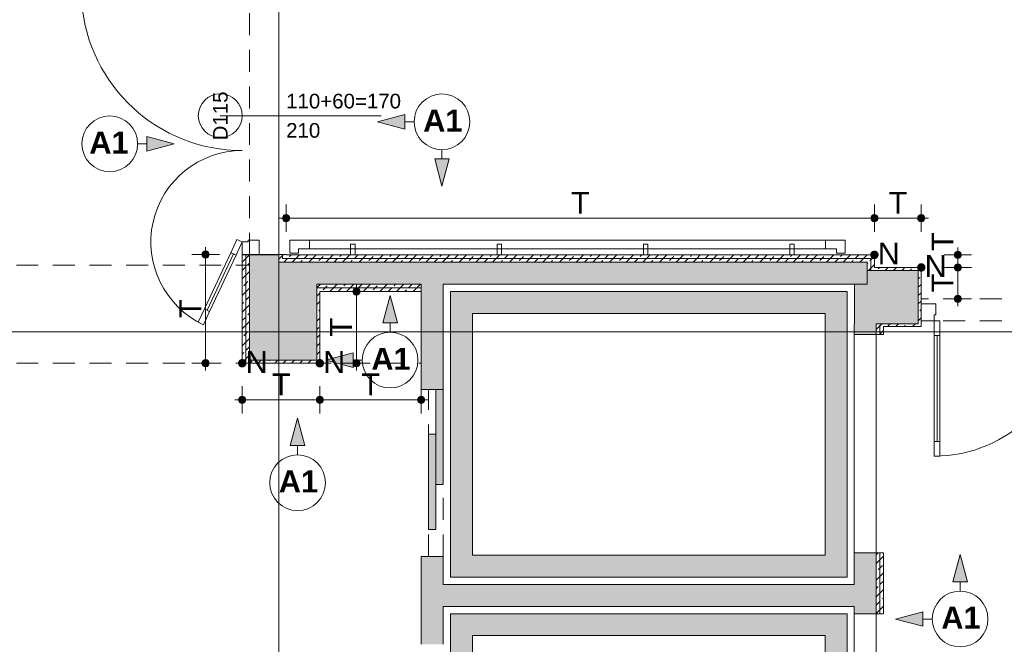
# Paper-space layout 'A-54 WYKOŃCZENIA ŚCIAN - PIĘTRO 9' of a CAD drawing. Header units: millimetres. Extents: x 0 to 420, y 0 to 297.
# Tile 8 of 12: x 175 to 243, y 142 to 185. Entities that reach past the tile are written whole.
import ezdxf
from ezdxf.xclip import XClip

# ---------------------------------------------------------------- set-up
doc = ezdxf.new("R2010")
doc.units = ezdxf.units.MM
doc.header["$MEASUREMENT"] = 0
doc.header["$XCLIPFRAME"] = 0
for name, pattern in [('DASHDOTX2', [1000, 500, -250, 0, -250]), ('Przer. długie kreski', [2.5, 1.5, -1]), ('PRZERYWANA_DU_A', [550, 350, -200])]:
    doc.linetypes.add(name, pattern=pattern)
for name, color, linetype in [('A__OKŁADZINY ŚCIAN', 7, 'Continuous'), ('A_podrys', 7, 'Continuous'), ('A_winda', 7, 'Continuous'), ('A_ściany', 7, 'Continuous'), ('A_ściany proj', 7, 'Continuous'), ('AR P NAROŻNIKI', 7, 'Continuous')]:
    doc.layers.add(name, color=color, linetype=linetype)
for name, color, linetype, lineweight in [('A__OKŁADZINY ŚCIAN_Nr_pióra__1', 7, 'Continuous', 20), ('A_winda_Nr_pióra__1', 7, 'Continuous', 20), ('A_ściany proj_Nr_pióra__1', 7, 'Continuous', 20), ('A_ściany proj_Nr_pióra__2', 8, 'Continuous', 13), ('A_ściany_Nr_pióra__1', 7, 'Continuous', 20), ('AR P NAROŻNIKI_Nr_pióra__1', 7, 'Continuous', 20), ('AR P NAROŻNIKI_Nr_pióra__2', 8, 'Continuous', 13), ('Drzwi Archicad_Nr_pióra__1', 7, 'Continuous', 20), ('Drzwi Archicad_Nr_pióra__3', 252, 'Continuous', 13), ('Znaczniki drzwi Archicada_Nr_pióra__3', 252, 'Continuous', 13)]:
    doc.layers.add(name, color=color, linetype=linetype, lineweight=lineweight)
for name, color, linetype, lineweight, true_color in [('A__OKŁADZINY ŚCIAN_Nr_pióra__7', 7, 'Continuous', 18, 0x171717), ('A_osie_Nr_pióra__16', 7, 'Continuous', 5, 0x0f0f0f), ('A_ściany proj_Nr_pióra__10', 7, 'Continuous', 13, 0x4b4b4b), ('A_ściany_Nr_pióra__10', 7, 'Continuous', 13, 0x4b4b4b), ('AR ODBOJOPORĘCZ_Nr_pióra__10', 7, 'Continuous', 13, 0x4b4b4b), ('AR P NAROŻNIKI_Nr_pióra__7', 7, 'Continuous', 18, 0x171717), ('Okna Archicada_Nr_pióra__19', 7, 'Continuous', 5, 0x191919)]:
    doc.layers.add(name, color=color, linetype=linetype, lineweight=lineweight, true_color=true_color)
doc.styles.add('STYL_AUTOMATYCZNY_1', font='arial.ttf')
doc.styles.add('STYL_AUTOMATYCZNY_3', font='arial.ttf')
doc.styles.add('STYL_AUTOMATYCZNY_4', font='arial.ttf')
doc.styles.add('STYL_AUTOMATYCZNY_5', font='arial.ttf')
pattern_1 = [(45, (-1582.13095, -281.6928), (-0.57024626, 0.57024626), []), (45, (-1581.5607, -281.6928), (-0.57024626, 0.57024626), [0.40323, -0.20161])]

# ---------------------------------------------------------------- blocks, each defined once
blk = doc.blocks.new('Rysunek_1_1', base_point=(-1582.131, -281.693))
at = {"layer": 'A__OKŁADZINY ŚCIAN', "linetype": 'Continuous', "lineweight": 0, "true_color": 0x000000}
for points in [[(199.909, 177.715), (201.775, 177.215), (201.775, 178.215)], [(186.021, 176.212), (184.155, 176.712), (184.155, 175.712)], [(204.312, 173.312), (204.812, 175.178), (203.812, 175.178)], [(200.77, 165.848), (200.27, 163.982), (201.27, 163.982)], [(196.367, 161.445), (198.233, 160.945), (198.233, 161.945)], [(194.448, 157.478), (193.948, 155.612), (194.948, 155.612)], [(239.704, 148.172), (239.204, 146.306), (240.204, 146.306)], [(235.301, 143.769), (237.167, 143.269), (237.167, 144.269)]]:
    blk.add_hatch(color=18, dxfattribs=at).paths.add_polyline_path(points)
at = {"layer": 'A__OKŁADZINY ŚCIAN', "linetype": 'Continuous', "lineweight": 0, "true_color": 0x171717}
for points in [[(193.411, 171.132), (193.43, 171.036), (193.484, 170.955), (193.565, 170.901), (193.661, 170.882), (193.757, 170.901), (193.838, 170.955), (193.892, 171.036), (193.911, 171.132), (193.892, 171.228), (193.838, 171.309), (193.757, 171.363), (193.661, 171.382), (193.565, 171.363), (193.484, 171.309), (193.43, 171.228)], [(233.6, 171.132), (233.619, 171.036), (233.674, 170.955), (233.755, 170.901), (233.85, 170.882), (233.946, 170.901), (234.027, 170.955), (234.081, 171.036), (234.1, 171.132), (234.081, 171.228), (234.027, 171.309), (233.946, 171.363), (233.85, 171.382), (233.755, 171.363), (233.674, 171.309), (233.619, 171.228)], [(236.8, 171.132), (236.819, 171.036), (236.874, 170.955), (236.955, 170.901), (237.05, 170.882), (237.146, 170.901), (237.227, 170.955), (237.281, 171.036), (237.3, 171.132), (237.281, 171.228), (237.227, 171.309), (237.146, 171.363), (237.05, 171.382), (236.955, 171.363), (236.874, 171.309), (236.819, 171.228)], [(187.916, 168.66), (187.935, 168.564), (187.989, 168.483), (188.07, 168.429), (188.166, 168.41), (188.262, 168.429), (188.343, 168.483), (188.397, 168.564), (188.416, 168.66), (188.397, 168.755), (188.343, 168.836), (188.262, 168.891), (188.166, 168.91), (188.07, 168.891), (187.989, 168.836), (187.935, 168.755)], [(239.3, 168.632), (239.319, 168.536), (239.374, 168.455), (239.455, 168.401), (239.55, 168.382), (239.646, 168.401), (239.727, 168.455), (239.781, 168.536), (239.8, 168.632), (239.781, 168.728), (239.727, 168.809), (239.646, 168.863), (239.55, 168.882), (239.455, 168.863), (239.374, 168.809), (239.319, 168.728)], [(239.3, 167.772), (239.319, 167.676), (239.374, 167.595), (239.455, 167.541), (239.55, 167.522), (239.646, 167.541), (239.727, 167.595), (239.781, 167.676), (239.8, 167.772), (239.781, 167.868), (239.727, 167.949), (239.646, 168.003), (239.55, 168.022), (239.455, 168.003), (239.374, 167.949), (239.319, 167.868)], [(198.216, 166.132), (198.235, 166.036), (198.289, 165.955), (198.37, 165.901), (198.466, 165.882), (198.562, 165.901), (198.643, 165.955), (198.697, 166.036), (198.716, 166.132), (198.697, 166.228), (198.643, 166.309), (198.562, 166.363), (198.466, 166.382), (198.37, 166.363), (198.289, 166.309), (198.235, 166.228)], [(239.3, 165.627), (239.319, 165.531), (239.374, 165.45), (239.455, 165.396), (239.55, 165.377), (239.646, 165.396), (239.727, 165.45), (239.781, 165.531), (239.8, 165.627), (239.781, 165.723), (239.727, 165.804), (239.646, 165.858), (239.55, 165.877), (239.455, 165.858), (239.374, 165.804), (239.319, 165.723)], [(187.916, 161.232), (187.935, 161.136), (187.989, 161.055), (188.07, 161.001), (188.166, 160.982), (188.262, 161.001), (188.343, 161.055), (188.397, 161.136), (188.416, 161.232), (188.397, 161.328), (188.343, 161.409), (188.262, 161.463), (188.166, 161.482), (188.07, 161.463), (187.989, 161.409), (187.935, 161.328)], [(198.216, 161.232), (198.235, 161.136), (198.289, 161.055), (198.37, 161.001), (198.466, 160.982), (198.562, 161.001), (198.643, 161.055), (198.697, 161.136), (198.716, 161.232), (198.697, 161.328), (198.643, 161.409), (198.562, 161.463), (198.466, 161.482), (198.37, 161.463), (198.289, 161.409), (198.235, 161.328)], [(190.416, 158.732), (190.435, 158.636), (190.489, 158.555), (190.57, 158.501), (190.666, 158.482), (190.762, 158.501), (190.843, 158.555), (190.897, 158.636), (190.916, 158.732), (190.897, 158.828), (190.843, 158.909), (190.762, 158.963), (190.666, 158.982), (190.57, 158.963), (190.489, 158.909), (190.435, 158.828)], [(195.716, 158.732), (195.735, 158.636), (195.789, 158.555), (195.87, 158.501), (195.966, 158.482), (196.062, 158.501), (196.143, 158.555), (196.197, 158.636), (196.216, 158.732), (196.197, 158.828), (196.143, 158.909), (196.062, 158.963), (195.966, 158.982), (195.87, 158.963), (195.789, 158.909), (195.735, 158.828)], [(202.641, 158.732), (202.66, 158.636), (202.714, 158.555), (202.795, 158.501), (202.891, 158.482), (202.987, 158.501), (203.068, 158.555), (203.122, 158.636), (203.141, 158.732), (203.122, 158.828), (203.068, 158.909), (202.987, 158.963), (202.891, 158.982), (202.795, 158.963), (202.714, 158.909), (202.66, 158.828)]]:
    blk.add_hatch(color=250, dxfattribs=at).paths.add_polyline_path(points)
at = {"layer": 'A_winda', "linetype": 'Continuous', "lineweight": 0, "true_color": 0xfdfdfd}
h = blk.add_hatch(color=7, dxfattribs=at)
h.paths.add_polyline_path([(204.891, 166.132), (204.891, 146.632), (231.98, 146.632), (231.98, 166.132)])
h.paths.add_polyline_path([(230.48, 164.632), (230.48, 148.132), (206.391, 148.132), (206.391, 164.632)], flags=0)
for points in [[(203.891, 152.942), (204.391, 152.942), (204.391, 159.442), (203.891, 159.442)], [(203.391, 149.883), (203.891, 149.883), (203.891, 156.383), (203.391, 156.383)]]:
    blk.add_hatch(color=7, dxfattribs=at).paths.add_polyline_path(points)
h = blk.add_hatch(color=7, dxfattribs=at)
h.paths.add_polyline_path([(204.891, 144.132), (204.891, 124.632), (231.98, 124.632), (231.98, 144.132)])
h.paths.add_polyline_path([(230.48, 142.632), (230.48, 126.132), (206.391, 126.132), (206.391, 142.632)], flags=0)
at = {"layer": 'A_ściany', "linetype": 'Continuous', "lineweight": 0, "true_color": 0x000000}
for points in [[(195.766, 161.432), (195.766, 166.632), (233.35, 166.632), (233.35, 168.132), (193.161, 168.132), (193.161, 168.66), (191.166, 168.66), (191.166, 161.432)], [(232.48, 166.632), (232.48, 163.932), (236.85, 163.932), (236.85, 167.572), (233.35, 167.572), (233.35, 166.632)], [(204.391, 166.632), (202.891, 166.632), (202.891, 159.442), (204.391, 159.442)], [(233.97, 163.932), (232.47, 163.932), (232.47, 163.182), (233.77, 163.182), (233.97, 163.182)], [(202.891, 148.042), (202.891, 142.042), (204.391, 142.042), (204.391, 148.042)], [(232.47, 144.112), (233.77, 144.112), (233.97, 144.112), (233.97, 148.282), (233.77, 148.282), (232.47, 148.282)], [(204.391, 144.632), (232.47, 144.632), (232.47, 146.132), (204.391, 146.132)]]:
    blk.add_hatch(color=18, dxfattribs=at).paths.add_polyline_path(points)
at = {"layer": 'A_ściany proj', "linetype": 'Continuous', "lineweight": 0, "true_color": 0x4b4b4b}
h = blk.add_hatch(dxfattribs=at)
h.set_pattern_fill('FP_65_0001', color=251, style=0, pattern_type=2)
h.set_pattern_definition(pattern_1)
h.paths.add_polyline_path([(190.666, 168.66), (190.666, 161.232), (190.916, 161.332), (190.916, 168.66)])
h = blk.add_hatch(dxfattribs=at)
h.set_pattern_fill('FP_65_0001', color=251, style=0, pattern_type=2)
h.set_pattern_definition(pattern_1)
h.paths.add_polyline_path([(191.166, 161.432), (191.166, 168.66), (190.916, 168.66), (190.916, 161.432)])
h = blk.add_hatch(dxfattribs=at)
h.set_pattern_fill('FP_65_0001', color=251, style=0, pattern_type=2)
h.set_pattern_definition(pattern_1)
h.paths.add_polyline_path([(193.161, 168.66), (193.161, 168.132), (193.411, 168.396), (193.411, 168.66)])
h = blk.add_hatch(dxfattribs=at)
h.set_pattern_fill('FP_65_0001', color=251, style=0, pattern_type=2)
h.set_pattern_definition(pattern_1)
h.paths.add_polyline_path([(193.161, 168.132), (233.35, 168.132), (233.6, 168.382), (193.411, 168.382)])
h = blk.add_hatch(dxfattribs=at)
h.set_pattern_fill('FP_65_0001', color=251, style=0, pattern_type=2)
h.set_pattern_definition(pattern_1)
h.paths.add_polyline_path([(193.661, 168.66), (193.411, 168.66), (193.411, 168.396)])
h = blk.add_hatch(dxfattribs=at)
h.set_pattern_fill('FP_65_0001', color=251, style=0, pattern_type=2)
h.set_pattern_definition(pattern_1)
h.paths.add_polyline_path([(233.85, 168.632), (193.661, 168.632), (193.411, 168.382), (233.6, 168.382)])
h = blk.add_hatch(dxfattribs=at)
h.set_pattern_fill('FP_65_0001', color=251, style=0, pattern_type=2)
h.set_pattern_definition(pattern_1)
h.paths.add_polyline_path([(233.35, 168.132), (233.35, 167.572), (233.6, 167.672), (233.6, 168.382)])
h = blk.add_hatch(dxfattribs=at)
h.set_pattern_fill('FP_65_0001', color=251, style=0, pattern_type=2)
h.set_pattern_definition(pattern_1)
h.paths.add_polyline_path([(233.85, 167.772), (233.85, 168.632), (233.6, 168.382), (233.6, 167.772)])
h = blk.add_hatch(dxfattribs=at)
h.set_pattern_fill('FP_65_0001', color=251, style=0, pattern_type=2)
h.set_pattern_definition(pattern_1)
h.paths.add_polyline_path([(233.35, 167.572), (233.6, 167.572), (233.6, 167.672)])
h = blk.add_hatch(dxfattribs=at)
h.set_pattern_fill('FP_65_0001', color=251, style=0, pattern_type=2)
h.set_pattern_definition(pattern_1)
h.paths.add_polyline_path([(233.85, 167.772), (233.6, 167.672), (233.6, 167.572), (233.85, 167.572)])
h = blk.add_hatch(dxfattribs=at)
h.set_pattern_fill('FP_65_0001', color=251, style=0, pattern_type=2)
h.set_pattern_definition(pattern_1)
h.paths.add_polyline_path([(233.6, 167.672), (233.85, 167.772), (233.6, 167.772)])
h = blk.add_hatch(dxfattribs=at)
h.set_pattern_fill('FP_65_0001', color=251, style=0, pattern_type=2)
h.set_pattern_definition(pattern_1)
h.paths.add_polyline_path([(233.85, 167.572), (236.85, 167.572), (237.05, 167.772), (233.85, 167.772)])
h = blk.add_hatch(dxfattribs=at)
h.set_pattern_fill('FP_65_0001', color=251, style=0, pattern_type=2)
h.set_pattern_definition(pattern_1)
h.paths.add_polyline_path([(236.85, 167.572), (236.85, 163.932), (237.05, 163.732), (237.05, 167.772)])
h = blk.add_hatch(dxfattribs=at)
h.set_pattern_fill('FP_65_0001', color=251, style=0, pattern_type=2)
h.set_pattern_definition(pattern_1)
h.paths.add_polyline_path([(195.766, 166.382), (195.866, 166.382), (195.766, 166.632)])
h = blk.add_hatch(dxfattribs=at)
h.set_pattern_fill('FP_65_0001', color=251, style=0, pattern_type=2)
h.set_pattern_definition(pattern_1)
h.paths.add_polyline_path([(202.891, 166.632), (195.766, 166.632), (195.866, 166.382), (202.891, 166.382)])
h = blk.add_hatch(dxfattribs=at)
h.set_pattern_fill('FP_65_0001', color=251, style=0, pattern_type=2)
h.set_pattern_definition(pattern_1)
h.paths.add_polyline_path([(195.766, 166.382), (195.766, 166.132), (195.966, 166.132), (195.866, 166.382)])
h = blk.add_hatch(dxfattribs=at)
h.set_pattern_fill('FP_65_0001', color=251, style=0, pattern_type=2)
h.set_pattern_definition(pattern_1)
h.paths.add_polyline_path([(195.766, 166.132), (195.766, 161.432), (195.966, 161.232), (195.966, 166.132)])
h = blk.add_hatch(dxfattribs=at)
h.set_pattern_fill('FP_65_0001', color=251, style=0, pattern_type=2)
h.set_pattern_definition(pattern_1)
h.paths.add_polyline_path([(195.866, 166.382), (195.966, 166.132), (195.966, 166.382)])
h = blk.add_hatch(dxfattribs=at)
h.set_pattern_fill('FP_65_0001', color=251, style=0, pattern_type=2)
h.set_pattern_definition(pattern_1)
h.paths.add_polyline_path([(195.966, 166.132), (202.891, 166.132), (202.891, 166.382), (195.966, 166.382)])
h = blk.add_hatch(dxfattribs=at)
h.set_pattern_fill('FP_65_0001', color=251, style=0, pattern_type=2)
h.set_pattern_definition(pattern_1)
h.paths.add_polyline_path([(234.22, 163.932), (233.97, 163.932), (234.22, 163.832)])
h = blk.add_hatch(dxfattribs=at)
h.set_pattern_fill('FP_65_0001', color=251, style=0, pattern_type=2)
h.set_pattern_definition(pattern_1)
h.paths.add_polyline_path([(233.97, 163.932), (233.97, 163.182), (234.22, 163.182), (234.22, 163.832)])
h = blk.add_hatch(dxfattribs=at)
h.set_pattern_fill('FP_65_0001', color=251, style=0, pattern_type=2)
h.set_pattern_definition(pattern_1)
h.paths.add_polyline_path([(234.22, 163.932), (234.22, 163.832), (234.47, 163.732), (234.47, 163.932)])
h = blk.add_hatch(dxfattribs=at)
h.set_pattern_fill('FP_65_0001', color=251, style=0, pattern_type=2)
h.set_pattern_definition(pattern_1)
h.paths.add_polyline_path([(234.47, 163.732), (234.22, 163.832), (234.22, 163.732)])
h = blk.add_hatch(dxfattribs=at)
h.set_pattern_fill('FP_65_0001', color=251, style=0, pattern_type=2)
h.set_pattern_definition(pattern_1)
h.paths.add_polyline_path([(234.22, 163.732), (234.22, 163.182), (234.47, 163.182), (234.47, 163.732)])
h = blk.add_hatch(dxfattribs=at)
h.set_pattern_fill('FP_65_0001', color=251, style=0, pattern_type=2)
h.set_pattern_definition(pattern_1)
h.paths.add_polyline_path([(234.47, 163.732), (237.05, 163.732), (236.85, 163.932), (234.47, 163.932)])
h = blk.add_hatch(dxfattribs=at)
h.set_pattern_fill('FP_65_0001', color=251, style=0, pattern_type=2)
h.set_pattern_definition(pattern_1)
h.paths.add_polyline_path([(191.166, 161.432), (190.916, 161.332), (190.916, 161.232), (191.166, 161.232)])
h = blk.add_hatch(dxfattribs=at)
h.set_pattern_fill('FP_65_0001', color=251, style=0, pattern_type=2)
h.set_pattern_definition(pattern_1)
h.paths.add_polyline_path([(190.916, 161.332), (191.166, 161.432), (190.916, 161.432)])
h = blk.add_hatch(dxfattribs=at)
h.set_pattern_fill('FP_65_0001', color=251, style=0, pattern_type=2)
h.set_pattern_definition(pattern_1)
h.paths.add_polyline_path([(191.166, 161.232), (195.966, 161.232), (195.766, 161.432), (191.166, 161.432)])
h = blk.add_hatch(dxfattribs=at)
h.set_pattern_fill('FP_65_0001', color=251, style=0, pattern_type=2)
h.set_pattern_definition(pattern_1)
h.paths.add_polyline_path([(190.916, 161.332), (190.666, 161.232), (190.916, 161.232)])
h = blk.add_hatch(dxfattribs=at)
h.set_pattern_fill('FP_65_0001', color=251, style=0, pattern_type=2)
h.set_pattern_definition(pattern_1)
h.paths.add_polyline_path([(233.97, 148.282), (233.97, 144.112), (234.22, 144.112), (234.22, 148.282)])
h = blk.add_hatch(dxfattribs=at)
h.set_pattern_fill('FP_65_0001', color=251, style=0, pattern_type=2)
h.set_pattern_definition(pattern_1)
h.paths.add_polyline_path([(234.47, 144.112), (234.47, 148.282), (234.22, 148.282), (234.22, 144.112)])
at = {"layer": 'AR P NAROŻNIKI', "linetype": 'Continuous', "lineweight": 0, "true_color": 0x171717}
for points in [[(234.1, 168.632, 1), (233.6, 168.632, 1)], [(237.3, 167.772, 1), (236.8, 167.772, 1)], [(190.916, 161.232, 1), (190.416, 161.232, 1)], [(196.216, 161.232, 1), (195.716, 161.232, 1)]]:
    blk.add_hatch(color=250, dxfattribs=at).paths.add_polyline_path(points)
at = {"layer": 'A__OKŁADZINY ŚCIAN_Nr_pióra__1', "color": 7, "linetype": 'Continuous', "lineweight": 20}
for p, q in [((199.909, 177.715), (201.775, 178.215)), ((199.909, 177.715), (201.775, 177.215)), ((201.775, 178.215), (201.775, 177.215)), ((202.409, 177.715), (201.775, 177.715)), ((184.155, 175.712), (184.155, 176.712)), ((186.021, 176.212), (184.155, 176.712)), ((183.521, 176.212), (184.155, 176.212)), ((186.021, 176.212), (184.155, 175.712)), ((204.312, 175.812), (204.312, 175.178)), ((203.812, 175.178), (204.812, 175.178)), ((204.312, 173.312), (203.812, 175.178)), ((204.312, 173.312), (204.812, 175.178)), ((200.77, 165.848), (200.27, 163.982)), ((200.77, 165.848), (201.27, 163.982)), ((201.27, 163.982), (200.27, 163.982)), ((200.77, 163.348), (200.77, 163.982)), ((196.367, 161.445), (198.233, 161.945)), ((196.367, 161.445), (198.233, 160.945)), ((198.233, 161.945), (198.233, 160.945)), ((198.867, 161.445), (198.233, 161.445)), ((194.448, 157.478), (193.948, 155.612)), ((194.448, 157.478), (194.948, 155.612)), ((194.948, 155.612), (193.948, 155.612)), ((194.448, 154.978), (194.448, 155.612)), ((239.704, 148.172), (239.204, 146.306)), ((239.704, 148.172), (240.204, 146.306)), ((240.204, 146.306), (239.204, 146.306)), ((239.704, 145.672), (239.704, 146.306)), ((235.301, 143.769), (237.167, 144.269)), ((237.167, 144.269), (237.167, 143.269)), ((235.301, 143.769), (237.167, 143.269)), ((237.801, 143.769), (237.167, 143.769))]:
    blk.add_line(p, q, dxfattribs=at)
for centre in [(204.312, 177.715), (181.618, 176.212), (200.77, 161.445), (194.448, 153.075), (239.704, 143.769)]:
    blk.add_circle(centre, 1.903, dxfattribs=at)
at = {"layer": 'A__OKŁADZINY ŚCIAN_Nr_pióra__7', "color": 250, "linetype": 'Continuous', "lineweight": 18, "true_color": 0x171717}
for p, q in [((193.661, 171.382), (193.661, 172.07)), ((233.85, 171.382), (233.85, 172.07)), ((237.05, 171.382), (237.05, 172.07)), ((193.161, 171.132), (193.411, 171.132)), ((193.661, 170.195), (193.661, 170.882)), ((193.911, 171.132), (233.6, 171.132)), ((233.85, 170.195), (233.85, 170.882)), ((234.1, 171.132), (236.8, 171.132)), ((237.05, 170.195), (237.05, 170.882)), ((237.3, 171.132), (237.55, 171.132)), ((188.166, 168.91), (188.166, 169.16)), ((239.55, 168.882), (239.55, 169.132)), ((187.916, 168.66), (187.229, 168.66)), ((188.166, 161.482), (188.166, 168.41)), ((189.104, 168.66), (188.416, 168.66)), ((239.3, 168.632), (238.613, 168.632)), ((239.55, 168.022), (239.55, 168.382)), ((240.488, 168.632), (239.8, 168.632)), ((239.3, 167.772), (238.613, 167.772)), ((239.55, 165.877), (239.55, 167.522)), ((240.488, 167.772), (239.8, 167.772)), ((198.216, 166.132), (197.529, 166.132)), ((198.466, 166.382), (198.466, 166.632)), ((199.404, 166.132), (198.716, 166.132)), ((198.466, 161.482), (198.466, 165.882)), ((239.3, 165.627), (238.613, 165.627)), ((240.488, 165.627), (239.8, 165.627)), ((239.55, 165.127), (239.55, 165.377)), ((187.916, 161.232), (187.229, 161.232)), ((188.166, 160.732), (188.166, 160.982)), ((189.104, 161.232), (188.416, 161.232)), ((198.216, 161.232), (197.529, 161.232)), ((198.466, 160.732), (198.466, 160.982)), ((199.404, 161.232), (198.716, 161.232)), ((190.666, 158.982), (190.666, 159.67)), ((195.966, 158.982), (195.966, 159.67)), ((202.891, 158.982), (202.891, 159.67)), ((190.166, 158.732), (190.416, 158.732)), ((190.916, 158.732), (195.716, 158.732)), ((196.216, 158.732), (202.641, 158.732)), ((203.141, 158.732), (203.391, 158.732)), ((190.666, 157.795), (190.666, 158.482)), ((195.966, 157.795), (195.966, 158.482)), ((202.891, 157.795), (202.891, 158.482))]:
    blk.add_line(p, q, dxfattribs=at)
for centre in [(193.661, 171.132), (233.85, 171.132), (237.05, 171.132), (188.166, 168.66), (239.55, 168.632), (239.55, 167.772), (198.466, 166.132), (239.55, 165.627), (188.166, 161.232), (198.466, 161.232), (190.666, 158.732), (195.966, 158.732), (202.891, 158.732)]:
    blk.add_circle(centre, 0.25, dxfattribs=at)
at = {"layer": 'A_osie_Nr_pióra__16', "color": 250, "linetype": 'DASHDOTX2', "lineweight": 5, "true_color": 0x0f0f0f}
for p, q in [((193.166, 246.84), (193.166, 97.382)), ((287.06, 163.382), (62.861, 163.382))]:
    blk.add_line(p, q, dxfattribs=at)
at = {"layer": 'A_winda_Nr_pióra__1', "color": 7, "linetype": 'Przer. długie kreski', "lineweight": 20}
for p, q in [((203.391, 148.042), (203.391, 159.442)), ((204.391, 148.042), (204.391, 159.042))]:
    blk.add_line(p, q, dxfattribs=at)
at = {"layer": 'A_winda_Nr_pióra__1', "color": 7, "linetype": 'PRZERYWANA_DU_A', "lineweight": 20, "flags": 128}
for points in [[(204.891, 166.132), (231.98, 166.132), (231.98, 146.632), (204.891, 146.632)], [(230.48, 164.632), (230.48, 148.132), (206.391, 148.132), (206.391, 164.632)], [(204.891, 144.132), (231.98, 144.132), (231.98, 124.632), (204.891, 124.632)], [(230.48, 142.632), (230.48, 126.132), (206.391, 126.132), (206.391, 142.632)]]:
    blk.add_lwpolyline(points, close=True, dxfattribs=at)
at = {"layer": 'A_winda_Nr_pióra__1', "color": 7, "linetype": 'Continuous', "lineweight": 20, "flags": 128}
for points in [[(203.891, 152.942), (203.891, 159.442), (204.391, 159.442), (204.391, 152.942)], [(203.391, 149.883), (203.391, 156.383), (203.891, 156.383), (203.891, 149.883)]]:
    blk.add_lwpolyline(points, close=True, dxfattribs=at)
at = {"layer": 'A_ściany proj_Nr_pióra__1', "color": 7, "linetype": 'Continuous', "lineweight": 20, "flags": 128}
for points in [[(190.666, 168.66), (190.666, 161.232)], [(191.166, 161.432), (191.166, 168.66)], [(193.161, 168.66), (193.161, 168.132)], [(233.85, 168.632), (193.661, 168.632)], [(233.85, 167.772), (233.85, 168.632)], [(193.161, 168.132), (233.35, 168.132)], [(233.35, 168.132), (233.35, 167.572)], [(237.05, 167.772), (233.85, 167.772)], [(233.85, 167.572), (236.85, 167.572)], [(236.85, 167.572), (236.85, 163.932)], [(237.05, 163.732), (237.05, 167.772)], [(202.891, 166.632), (195.766, 166.632)], [(195.766, 166.132), (195.766, 161.432)], [(195.966, 166.132), (202.891, 166.132)], [(195.966, 161.232), (195.966, 166.132)], [(233.97, 163.932), (233.97, 163.182)], [(236.85, 163.932), (234.47, 163.932)], [(234.47, 163.732), (237.05, 163.732)], [(234.47, 163.182), (234.47, 163.732)], [(195.766, 161.432), (191.166, 161.432)], [(191.166, 161.232), (195.966, 161.232)], [(233.97, 148.282), (233.97, 144.112)], [(234.47, 144.112), (234.47, 148.282)]]:
    blk.add_lwpolyline(points, dxfattribs=at)
at = {"layer": 'A_ściany proj_Nr_pióra__10', "color": 251, "linetype": 'Continuous', "lineweight": 13, "true_color": 0x4b4b4b}
for p, q in [((190.916, 161.332), (190.916, 168.66)), ((190.916, 168.66), (190.916, 161.332)), ((193.411, 168.66), (193.411, 168.396)), ((193.411, 168.396), (193.411, 168.66)), ((193.411, 168.382), (233.6, 168.382)), ((233.6, 168.382), (193.411, 168.382)), ((233.6, 167.672), (233.6, 168.382)), ((233.6, 168.382), (233.6, 167.672)), ((233.6, 167.672), (233.6, 167.572)), ((195.866, 166.382), (195.766, 166.382)), ((202.891, 166.382), (195.866, 166.382)), ((195.866, 166.382), (202.891, 166.382)), ((234.22, 163.832), (234.22, 163.182)), ((234.22, 163.182), (234.22, 163.832)), ((234.22, 148.282), (234.22, 144.112)), ((234.22, 144.112), (234.22, 148.282))]:
    blk.add_line(p, q, dxfattribs=at)
at = {"layer": 'A_ściany proj_Nr_pióra__2', "color": 8, "linetype": 'Continuous', "lineweight": 13, "flags": 128}
for points in [[(190.916, 168.66), (190.666, 168.66)], [(191.166, 168.66), (190.916, 168.66)], [(193.161, 168.66), (193.411, 168.66)], [(193.411, 168.66), (193.661, 168.66)], [(233.35, 167.572), (233.6, 167.572)], [(233.6, 167.572), (233.85, 167.572)], [(195.766, 166.632), (195.766, 166.382)], [(195.766, 166.382), (195.766, 166.132)], [(202.891, 166.632), (202.891, 166.382)], [(202.891, 166.382), (202.891, 166.132)], [(233.97, 163.932), (234.22, 163.932)], [(234.22, 163.932), (234.47, 163.932)], [(233.97, 163.182), (234.22, 163.182)], [(234.22, 163.182), (234.47, 163.182)], [(190.666, 161.232), (190.916, 161.232)], [(190.916, 161.232), (191.166, 161.232)], [(233.97, 148.282), (234.22, 148.282)], [(234.22, 148.282), (234.47, 148.282)], [(233.97, 144.112), (234.22, 144.112)], [(234.22, 144.112), (234.47, 144.112)]]:
    blk.add_lwpolyline(points, dxfattribs=at)
at = {"layer": 'A_ściany_Nr_pióra__1', "color": 7, "linetype": 'Continuous', "lineweight": 20}
for p, q in [((191.166, 168.632), (191.816, 168.632)), ((191.816, 168.632), (193.161, 168.632)), ((237.05, 165.277), (237.05, 165.627)), ((237.05, 164.127), (237.05, 165.277)), ((233.77, 163.182), (232.47, 163.182)), ((233.77, 163.182), (233.97, 163.182)), ((202.891, 159.442), (204.391, 159.442)), ((202.891, 148.042), (204.391, 148.042)), ((233.77, 148.282), (232.47, 148.282)), ((233.77, 148.282), (233.97, 148.282)), ((233.77, 144.112), (232.47, 144.112)), ((233.77, 144.112), (233.97, 144.112))]:
    blk.add_line(p, q, dxfattribs=at)
at = {"layer": 'A_ściany_Nr_pióra__1', "color": 7, "linetype": 'Continuous', "lineweight": 20, "flags": 128}
for points in [[(193.161, 168.66), (191.166, 168.66)], [(191.166, 168.66), (191.166, 161.432)], [(193.161, 168.132), (193.161, 168.66)], [(193.161, 166.632), (193.161, 168.132)], [(193.161, 168.132), (193.161, 166.632)], [(233.35, 168.132), (193.161, 168.132)], [(233.35, 166.632), (233.35, 168.132)], [(236.85, 167.572), (233.35, 167.572)], [(233.35, 167.572), (233.35, 166.632)], [(236.85, 163.932), (236.85, 167.572)], [(195.766, 161.432), (195.766, 166.632)], [(195.766, 166.632), (202.891, 166.632)], [(202.891, 166.632), (202.891, 159.442)], [(204.391, 159.442), (204.391, 166.632)], [(204.391, 166.632), (233.35, 166.632)], [(232.48, 166.632), (232.48, 163.932)], [(233.35, 166.632), (232.48, 166.632)], [(232.48, 163.932), (232.47, 163.932)], [(232.47, 163.932), (232.47, 163.182)], [(233.97, 163.182), (233.97, 163.932)], [(233.97, 163.932), (236.85, 163.932)], [(191.166, 161.432), (195.766, 161.432)], [(202.891, 148.042), (202.891, 142.042)], [(204.391, 146.132), (204.391, 148.042)], [(232.47, 148.282), (232.47, 146.132)], [(233.97, 144.112), (233.97, 148.282)], [(232.47, 146.132), (204.391, 146.132)], [(204.391, 142.042), (204.391, 144.632)], [(204.391, 144.632), (232.47, 144.632)], [(232.47, 144.632), (232.47, 144.112)]]:
    blk.add_lwpolyline(points, dxfattribs=at)
at = {"layer": 'A_ściany_Nr_pióra__1', "color": 7, "linetype": 'Continuous', "lineweight": 20}
blk.add_point((191.166, 168.632), dxfattribs=at)
at = {"layer": 'A_ściany_Nr_pióra__10', "color": 251, "linetype": 'Przer. długie kreski', "lineweight": 13, "true_color": 0x4b4b4b}
for p, q in [((157.738, 167.931), (191.166, 167.931)), ((157.738, 161.231), (202.891, 161.231))]:
    blk.add_line(p, q, dxfattribs=at)
at = {"layer": 'AR ODBOJOPORĘCZ_Nr_pióra__10', "color": 251, "linetype": 'Continuous', "lineweight": 13, "true_color": 0x4b4b4b}
for p, q in [((193.916, 168.735), (193.916, 169.632)), ((193.916, 168.735), (193.916, 169.632)), ((231.85, 169.632), (193.916, 169.632)), ((231.85, 169.632), (193.916, 169.632)), ((195.266, 169.632), (195.266, 169.038)), ((230.5, 169.038), (230.5, 169.632)), ((231.85, 168.735), (231.85, 169.632)), ((231.85, 168.735), (231.85, 169.632)), ((194.51, 168.735), (194.51, 169.038)), ((231.256, 169.038), (194.51, 169.038)), ((198.073, 169.362), (198.073, 168.632)), ((198.373, 169.362), (198.073, 169.362)), ((198.373, 169.362), (198.373, 168.632)), ((208.073, 169.362), (208.073, 168.632)), ((208.373, 169.362), (208.073, 169.362)), ((208.373, 169.362), (208.373, 168.632)), ((218.073, 169.362), (218.073, 168.632)), ((218.373, 169.362), (218.073, 169.362)), ((218.373, 169.362), (218.373, 168.632)), ((228.073, 169.362), (228.073, 168.632)), ((228.373, 169.362), (228.073, 169.362)), ((228.373, 169.362), (228.373, 168.632)), ((231.256, 168.735), (231.256, 169.038)), ((193.916, 168.735), (194.51, 168.735)), ((198.373, 168.632), (198.073, 168.632)), ((208.373, 168.632), (208.073, 168.632)), ((218.373, 168.632), (218.073, 168.632)), ((228.373, 168.632), (228.073, 168.632)), ((231.85, 168.735), (231.256, 168.735))]:
    blk.add_line(p, q, dxfattribs=at)
at = {"layer": 'AR P NAROŻNIKI_Nr_pióra__1', "color": 7, "linetype": 'Continuous', "lineweight": 20}
for centre in [(233.85, 168.632), (237.05, 167.772), (190.666, 161.232), (195.966, 161.232)]:
    blk.add_circle(centre, 0.25, dxfattribs=at)
at = {"layer": 'AR P NAROŻNIKI_Nr_pióra__2', "color": 8, "linetype": 'PRZERYWANA_DU_A', "lineweight": 13, "flags": 128}
for points in [[(234.1, 168.632, 1), (233.6, 168.632, 1)], [(237.3, 167.772, 1), (236.8, 167.772, 1)], [(190.916, 161.232, 1), (190.416, 161.232, 1)], [(196.216, 161.232, 1), (195.716, 161.232, 1)]]:
    blk.add_lwpolyline(points, format="xyb", close=True, dxfattribs=at)
at = {"layer": 'Drzwi Archicad_Nr_pióra__1', "color": 7, "linetype": 'Continuous', "lineweight": 20}
for p, q in [((202.891, 159.442), (204.391, 159.442)), ((202.891, 148.042), (204.391, 148.042))]:
    blk.add_line(p, q, dxfattribs=at)
at = {"layer": 'Drzwi Archicad_Nr_pióra__3', "color": 252, "linetype": 'Przer. długie kreski', "lineweight": 13}
for p, q in [((191.166, 168.632), (191.166, 187.632)), ((193.161, 168.632), (193.161, 187.632)), ((257.55, 165.627), (237.05, 165.627)), ((257.55, 164.127), (237.05, 164.127))]:
    blk.add_line(p, q, dxfattribs=at)
at = {"layer": 'Drzwi Archicad_Nr_pióra__3', "color": 252, "linetype": 'Continuous', "lineweight": 13}
for p, q in [((190.304, 169.682), (189.88, 168.776)), ((190.242, 168.607), (190.666, 169.512)), ((190.666, 169.512), (190.304, 169.682)), ((191.066, 169.512), (190.666, 169.512)), ((190.666, 169.512), (190.666, 168.632)), ((191.816, 169.632), (191.066, 169.632)), ((191.066, 169.632), (191.066, 169.512)), ((191.816, 168.632), (191.816, 169.632)), ((188.261, 164.852), (190.061, 168.691)), ((189.88, 168.776), (190.242, 168.607)), ((190.666, 168.632), (191.816, 168.632)), ((191.166, 168.632), (191.816, 168.632)), ((191.166, 168.632), (191.816, 168.632)), ((191.816, 168.632), (193.161, 168.632)), ((237.05, 165.277), (237.05, 165.627)), ((188.08, 164.937), (187.656, 164.032)), ((188.442, 164.767), (188.08, 164.937)), ((237.05, 165.277), (237.05, 164.127)), ((238.05, 165.277), (237.05, 165.277)), ((237.05, 164.127), (237.05, 165.277)), ((237.05, 164.127), (237.05, 165.277)), ((238.05, 164.527), (238.05, 165.277)), ((188.018, 163.862), (188.442, 164.767)), ((237.05, 164.127), (237.93, 164.127)), ((237.93, 164.127), (237.93, 164.527)), ((237.93, 164.527), (238.05, 164.527)), ((237.93, 163.127), (237.93, 164.127)), ((237.93, 164.127), (238.33, 164.127)), ((238.33, 164.127), (238.33, 163.127)), ((187.656, 164.032), (188.018, 163.862)), ((238.33, 163.127), (237.93, 163.127)), ((238.13, 155.887), (238.13, 163.127)), ((237.93, 154.887), (237.93, 155.887)), ((237.93, 155.887), (238.33, 155.887)), ((238.33, 155.887), (238.33, 154.887)), ((238.33, 154.887), (237.93, 154.887))]:
    blk.add_line(p, q, dxfattribs=at)
at = {"layer": 'Drzwi Archicad_Nr_pióra__3', "color": 252, "linetype": 'Continuous', "lineweight": 13, "flags": 128}
for points in [[(188.261, 164.852), (190.061, 168.691), (189.88, 168.776), (188.08, 164.937)], [(188.442, 164.767), (190.242, 168.607), (190.061, 168.691), (188.261, 164.852)], [(237.93, 155.887), (237.93, 163.127), (238.13, 163.127), (238.13, 155.887)], [(238.13, 155.887), (238.13, 163.127), (238.33, 163.127), (238.33, 155.887)]]:
    blk.add_lwpolyline(points, close=True, dxfattribs=at)
at = {"layer": 'Drzwi Archicad_Nr_pióra__3', "color": 252, "linetype": 'Continuous', "lineweight": 13}
for centre, radius, start, end in [((190.666, 186.752), 11, 99.27167, 270), ((190.666, 169.512), 6.24, 90, 244.88598), ((237.93, 164.127), 9.24, 270, 0)]:
    blk.add_arc(centre, radius, start, end, dxfattribs=at)
blk.add_point((191.166, 168.632), dxfattribs=at)
at = {"layer": 'Okna Archicada_Nr_pióra__19', "color": 250, "linetype": 'Continuous', "lineweight": 5, "true_color": 0x191919}
for p, q in [((233.77, 163.182), (232.47, 163.182)), ((232.47, 163.182), (232.47, 148.282)), ((233.77, 163.182), (233.97, 163.182)), ((233.97, 163.182), (233.97, 148.282)), ((233.77, 148.282), (232.47, 148.282)), ((233.77, 148.282), (233.97, 148.282)), ((233.77, 144.112), (232.47, 144.112)), ((232.47, 144.112), (232.47, 129.212)), ((233.77, 144.112), (233.97, 144.112)), ((233.97, 144.112), (233.97, 129.212))]:
    blk.add_line(p, q, dxfattribs=at)
at = {"layer": 'Znaczniki drzwi Archicada_Nr_pióra__3', "color": 252, "linetype": 'Continuous', "lineweight": 13}
blk.add_line((189.166, 178.132), (200.163, 178.132), dxfattribs=at)
at = {"layer": 'Znaczniki drzwi Archicada_Nr_pióra__3', "color": 252, "linetype": 'Continuous', "lineweight": 13, "flags": 128}
blk.add_lwpolyline([(189.166, 179.632, 1), (189.166, 176.632, 1)], format="xyb", close=True, dxfattribs=at)
at = {"layer": 'A__OKŁADZINY ŚCIAN_Nr_pióra__1', "color": 7, "linetype": 'Continuous', "lineweight": 20, "char_height": 1.5, "style": 'STYL_AUTOMATYCZNY_3'}
for s, insert, attachment_point in [('\\A1;{\\pql;\\fArial|b1|i0|c238|p0;\\W1.000000;A1}', (203.03, 177.8), 4), ('\\A1;{\\pqr;\\fArial|b1|i0|c238|p0;\\W1.000000;A1}', (182.901, 176.298), 6), ('\\A1;{\\pql;\\fArial|b1|i0|c238|p0;\\W1.000000;A1}', (199.487, 161.531), 4), ('\\A1;{\\pql;\\fArial|b1|i0|c238|p0;\\W1.000000;A1}', (193.166, 153.16), 4), ('\\A1;{\\pql;\\fArial|b1|i0|c238|p0;\\W1.000000;A1}', (238.422, 143.855), 4)]:
    blk.add_mtext(s, dxfattribs=dict(at, insert=insert, attachment_point=attachment_point))
at = {"layer": 'A__OKŁADZINY ŚCIAN_Nr_pióra__7', "color": 250, "linetype": 'Continuous', "lineweight": 18, "true_color": 0x171717, "char_height": 1.5, "width": 1.25659, "attachment_point": 7, "style": 'STYL_AUTOMATYCZNY_5'}
for insert in [(213.127, 171.432), (234.822, 171.432), (192.688, 159.032), (198.8, 159.032)]:
    blk.add_mtext('\\A1;{\\pql;\\fArial|b0|i0|c238|p0;\\W1.000000;T}', dxfattribs=dict(at, insert=insert))
at = {"layer": 'A__OKŁADZINY ŚCIAN_Nr_pióra__7', "color": 250, "linetype": 'Continuous', "lineweight": 18, "true_color": 0x171717, "char_height": 1.5, "width": 1.25659, "attachment_point": 7, "rotation": 90, "style": 'STYL_AUTOMATYCZNY_5'}
for insert in [(239.25, 168.882), (239.25, 166.071), (187.866, 164.318), (198.166, 163.054)]:
    blk.add_mtext('\\A1;{\\pql;\\fArial|b0|i0|c238|p0;\\W1.000000;T}', dxfattribs=dict(at, insert=insert))
at = {"layer": 'AR P NAROŻNIKI_Nr_pióra__7', "color": 250, "linetype": 'Continuous', "lineweight": 18, "true_color": 0x171717, "char_height": 1.5, "attachment_point": 4, "style": 'STYL_AUTOMATYCZNY_1'}
for insert in [(234.076, 168.724), (237.276, 167.864), (190.892, 161.324), (196.192, 161.324)]:
    blk.add_mtext('\\A1;{\\pql;\\fArial|b0|i0|c238|p0;\\W1.000000;N}', dxfattribs=dict(at, insert=insert))
at = {"layer": 'Znaczniki drzwi Archicada_Nr_pióra__3', "color": 252, "linetype": 'Continuous', "lineweight": 13, "insert": (189.683, 176.445), "char_height": 1, "attachment_point": 7, "rotation": 90, "style": 'STYL_AUTOMATYCZNY_4'}
blk.add_mtext('\\A1;{\\pql;\\fArial CE|b0|i0|c238|p0;\\W1.000000;D115}', dxfattribs=at)
at = {"layer": 'Znaczniki drzwi Archicada_Nr_pióra__3', "color": 252, "linetype": 'Continuous', "lineweight": 13, "char_height": 1, "attachment_point": 7, "style": 'STYL_AUTOMATYCZNY_4'}
for s, insert in [('\\A1;{\\pql;\\fArial CE|b0|i0|c238|p0;\\W1.000000;110+60=170}', (193.666, 178.615)), ('\\A1;{\\pql;\\fArial CE|b0|i0|c238|p0;\\W1.000000;210}', (193.666, 176.615))]:
    blk.add_mtext(s, dxfattribs=dict(at, insert=insert))

psp = doc.layouts.new('A-54 WYKOŃCZENIA ŚCIAN - PIĘTRO 9')

# ---------------------------------------------------------------- block references
at = {"layer": 'A_podrys', "color": 37, "linetype": 'Continuous', "lineweight": 5, "true_color": 0x656532}
ref = psp.add_blockref('Rysunek_1_1', (-1582.131, -281.693), dxfattribs=at)
XClip(ref).set_block_clipping_path([(36.6104138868, 97.3820445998), (287.0603851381, 273.0911014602)])

doc.saveas('drawing.dxf')
